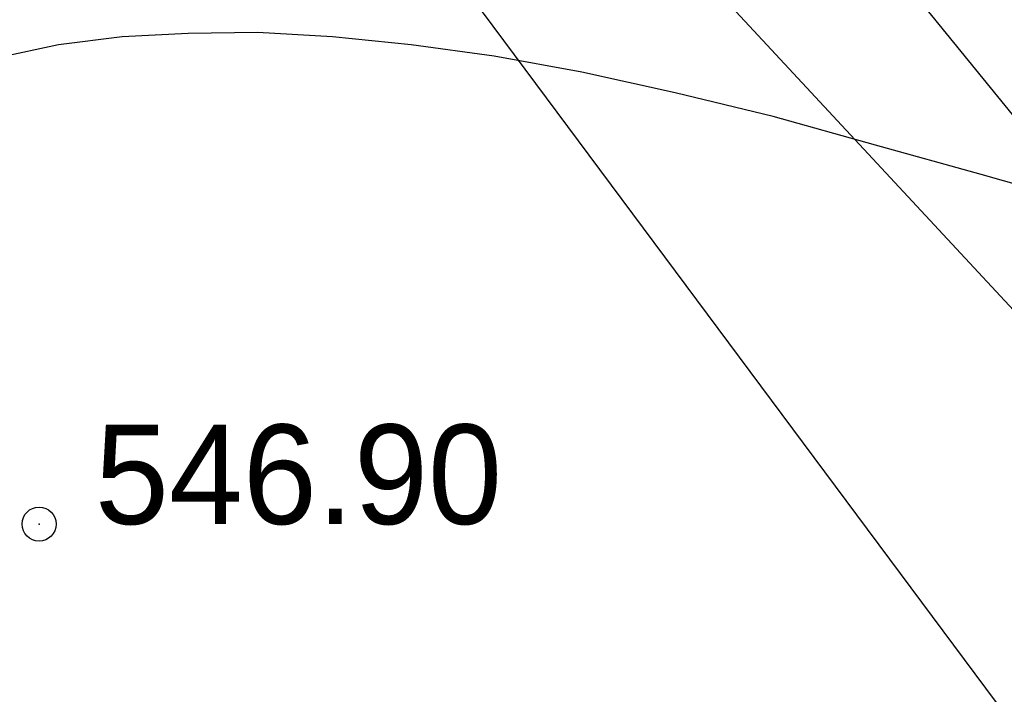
# Model space of a CAD drawing. Extents: x 10527 to 38813, y 13847 to 37526.
# Tile 134 of 256: x 35366.18 to 35374.83, y 36372.78 to 36378.7. Entities that reach past the tile are written whole.
import ezdxf

# ---------------------------------------------------------------- set-up
doc = ezdxf.new("R2010")
doc.units = 0
doc.header["$LTSCALE"] = 0.5
doc.header["$MEASUREMENT"] = 0
doc.header["$PDMODE"] = 32
doc.header["$PDSIZE"] = 0.3
doc.linetypes.add('CONTI', pattern=[0])
for name, color, linetype in [('(004) Точки рельефа', 7, 'Continuous'), ('(014) Водопровод', 5, 'ИК_Водопровод -------в--------'), ('GORIZDEFAULT', 32, 'CONTI'), ('PI_TTDEFAULT', 5, 'CONTI'), ('SIT_L0', 250, 'CONTI')]:
    doc.layers.add(name, color=color, linetype=linetype)
doc.layers.add('.', color=7, linetype='Continuous', lineweight=15)
doc.styles.add('D-431', font='txt')
doc.styles.get("Standard").update_dxf_attribs({"font": 'times.ttf'})
doc.linetypes.add('ИК_Водопровод -------в--------', pattern='A,9,-0.6,["В",Standard,S=1.2,R=0,X=0,Y=-0.6],-1.2', length=10.8)

# ---------------------------------------------------------------- blocks, each defined once
blk = doc.blocks.new('gergrgrre')
at = {"layer": '(014) Водопровод', "flags": 128}
blk.add_lwpolyline([(360036.4378, 4200773.0145), (360047.0977, 4200750.3105), (360089.7596, 4200681.101), (360107.6188, 4200655.7963), (360141.8255, 4200594.0387), (360149.3453, 4200579.9984), (360206.507, 4200508.6105), (360230.262, 4200479.3873), (360306.2812, 4200388.525), (360409.1536, 4200291.5533), (360456.1144, 4200244.1908), (360490.7928, 4200199.3371)], dxfattribs=at)
at = {"linetype": 'Continuous', "elevation": 1.643}
blk.add_lwpolyline([(359968.1053, 4200751.1484), (360144.8753, 4200568.5984), (360208.9053, 4200501.7684), (360248.1353, 4200449.0884), (360280.3653, 4200400.8684), (360329.3453, 4200345.0084), (360410.6253, 4200285.1884), (360473.1253, 4200218.9984), (360491.2562, 4200199.5414)], dxfattribs=at)
at = {"layer": 'GORIZDEFAULT', "color": 32}
blk.add_polyline3d([(360222.53, 4200488.95, 546.5), (360221.57, 4200489.22, 546.5), (360220.64, 4200489.48, 546.5), (360219.74, 4200489.73, 546.5), (360218.88, 4200489.94, 546.5), (360218.06, 4200490.12, 546.5), (360217.29, 4200490.26, 546.5), (360216.56, 4200490.36, 546.5), (360215.87, 4200490.43, 546.5), (360215.21, 4200490.47, 546.5), (360214.6, 4200490.46, 546.5), (360214.02, 4200490.43, 546.5), (360213.46, 4200490.36, 546.5), (360212.94, 4200490.25, 546.5)], dxfattribs=at)
at = {"layer": 'PI_TTDEFAULT', "color": 5}
blk.add_point((360213.29, 4200486.15, 546.9), dxfattribs=at)
at = {"layer": '(004) Точки рельефа', "style": 'D-431'}
blk.add_text('546.90', height=0.875, dxfattribs=at).set_placement((360213.78, 4200486.15))
blk = doc.blocks.new('ееееее')
at = {"layer": 'SIT_L0', "color": 250}
blk.add_line((-288.38, 647.62), (-215.18, 568.38), dxfattribs=at)

msp = doc.modelspace()

# ---------------------------------------------------------------- hatches: boundary and pattern name
at = {"layer": '.', "ltscale": 0.149071}
h = msp.add_hatch(color=256, dxfattribs=at)
h.dxf.hatch_style = 1
h.set_gradient(color1=(255, 255, 255), tint=1)
h.paths.add_polyline_path([(35043.2971, 36082.0132), (36343.2971, 36082.0132), (36343.2971, 37217.0132), (35043.2971, 37217.0132)])
h.paths.add_polyline_path([(35058.2971, 37202.0132), (36328.2971, 37202.0132), (36328.2971, 36097.0132), (35058.2971, 36097.0132)], flags=16)

# ---------------------------------------------------------------- block references
at = {"linetype": 'Continuous'}
msp.add_blockref('gergrgrre', (-324846.9437, -4164111.8779), dxfattribs=at)
at = {"color": 0, "rotation": 0.1683458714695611}
msp.add_blockref('ееееее', (35652.5127, 35743.0247), dxfattribs=at)

doc.saveas('drawing.dxf')
